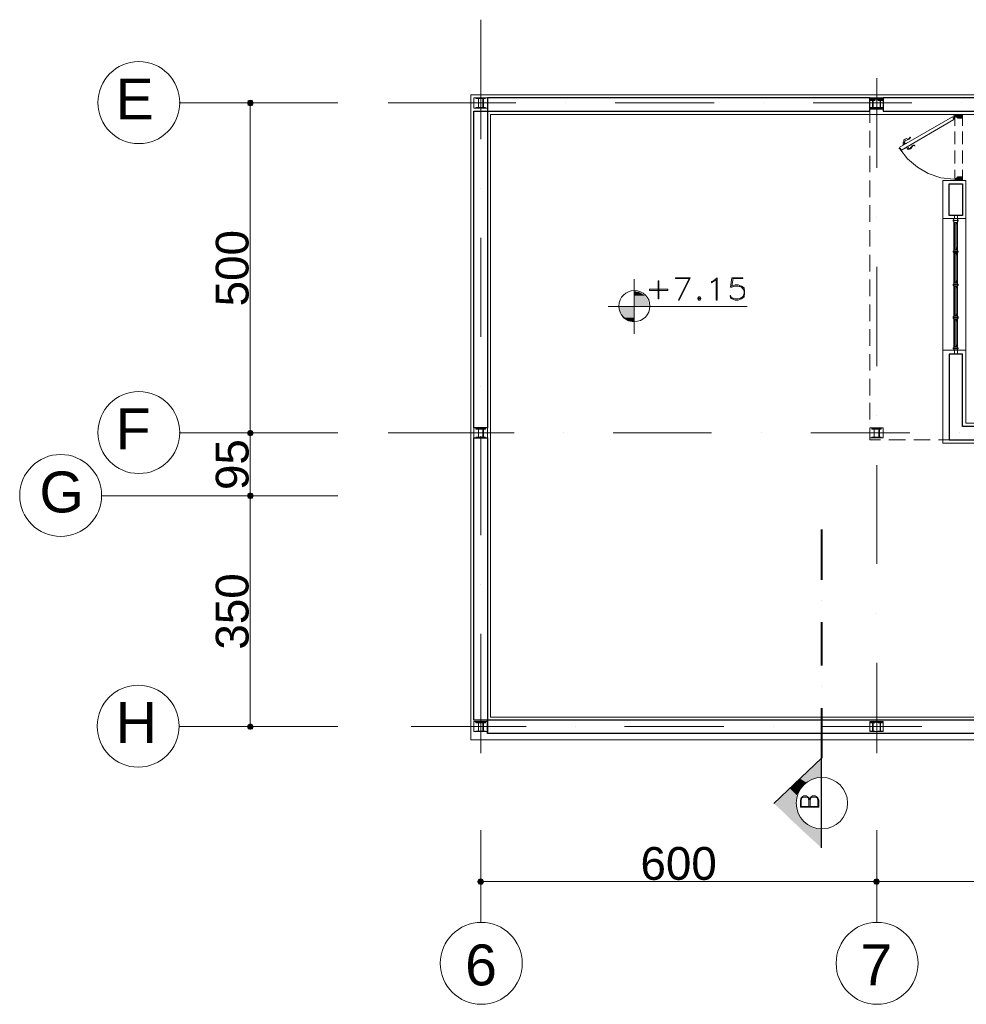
# Model space of a CAD drawing. Header units: metres. Extents: x -10 to 43.2, y -7.5 to 51.2.
# Tile 1 of 2: x -10 to 4.3, y -7.5 to 7.4. Entities that reach past the tile are written whole.
import ezdxf

# ---------------------------------------------------------------- set-up
doc = ezdxf.new("R2010")
doc.units = ezdxf.units.M
doc.header["$MEASUREMENT"] = 0
for name, color, linetype in [('PDF6_ax', 7, 'Continuous'), ('PDF6_column', 7, 'Continuous'), ('PDF6_dim', 7, 'Continuous'), ('PDF6_door', 7, 'Continuous'), ('PDF6_khatchin', 7, 'Continuous'), ('PDF6_Layer5', 7, 'Continuous'), ('PDF6_SECTION', 7, 'Continuous'), ('PDF6_Text', 7, 'Continuous'), ('PDF6_textt', 7, 'Continuous'), ('PDF6_W', 7, 'Continuous'), ('PDF6_wall', 7, 'Continuous'), ('PDF6_WIN', 7, 'Continuous')]:
    doc.layers.add(name, color=color, linetype=linetype)
doc.styles.add('PDF Arial', font='arial.ttf')

msp = doc.modelspace()

# ---------------------------------------------------------------- linework, layer by layer
at = {"layer": 'PDF6_ax', "lineweight": 9}
for points in [[(-3.046, 7.402), (-3.046, 5.591)], [(2.955, 6.516), (2.955, 5.158)], [(-5.213, 6.14), (-7.62, 6.14)], [(-4.452, 6.14), (-2.516, 6.14)], [(-1.765, 6.14), (-1.765, 6.14)], [(-1.013, 6.14), (0.489, 6.14)], [(1.24, 6.14), (1.24, 6.14)], [(1.992, 6.14), (3.484, 6.14)], [(4.236, 6.14), (4.236, 6.14)], [(-3.046, 4.849), (-3.046, 4.849)], [(2.955, 4.406), (2.955, 4.406)], [(-3.046, 4.098), (-3.046, 2.596)], [(2.955, 3.655), (2.955, 2.153)], [(-3.046, 1.844), (-3.046, 1.844)], [(2.955, 1.401), (2.955, 1.401)], [(-5.213, 1.141), (-7.62, 1.141)], [(-4.452, 1.141), (-2.545, 1.141)], [(-3.046, 1.093), (-3.046, -0.409)], [(-1.794, 1.141), (-1.794, 1.141)], [(-1.042, 1.141), (0.451, 1.141)], [(1.202, 1.141), (1.202, 1.141)], [(1.953, 1.141), (3.455, 1.141)], [(4.207, 1.141), (4.207, 1.141)], [(2.955, 0.65), (2.955, -0.843)], [(-5.213, 0.188), (-8.805, 0.188)], [(-3.046, -1.151), (-3.046, -1.151)], [(2.955, -1.594), (2.955, -1.594)], [(-3.046, -1.902), (-3.046, -3.713)], [(2.955, -2.345), (2.955, -3.713)], [(-5.213, -3.308), (-7.62, -3.308)], [(-4.105, -3.308), (-2.362, -3.308)], [(-1.611, -3.308), (-1.611, -3.308)], [(-0.869, -3.308), (0.634, -3.308)], [(1.385, -3.308), (1.385, -3.308)], [(2.136, -3.308), (3.638, -3.308)], [(-3.046, -4.878), (-3.046, -6.284)], [(2.955, -4.878), (2.955, -6.284)]]:
    msp.add_lwpolyline(points, dxfattribs=at)
for centre in [(-8.232, 6.145), (-8.232, 1.146), (-9.417, 0.193), (-8.242, -3.303), (-3.041, -6.896), (2.959, -6.896)]:
    msp.add_circle(centre, 0.621, dxfattribs=at)
at = {"layer": 'PDF6_column', "lineweight": 18}
for points in [[(-3.152, 6.217), (-2.949, 6.217), (-2.949, 6.063), (-3.152, 6.063)], [(-3.084, 6.073), (-3.123, 6.073), (-3.046, 6.073), (-3.084, 6.073), (-3.084, 6.207), (-3.046, 6.207), (-3.123, 6.207), (-3.084, 6.207)], [(-3.017, 6.073), (-3.046, 6.073), (-2.978, 6.073), (-3.007, 6.073), (-3.007, 6.207), (-2.978, 6.207), (-3.046, 6.207), (-3.017, 6.207)], [(2.849, 6.217), (3.051, 6.217), (3.051, 6.063), (2.849, 6.063)], [(2.849, 6.188), (3.051, 6.188), (3.051, 6.044), (2.849, 6.044)], [(2.849, 6.188), (3.051, 6.188), (3.051, 6.044), (2.849, 6.044)], [(2.887, 6.073), (2.858, 6.073), (2.926, 6.073), (2.897, 6.073), (2.897, 6.198), (2.926, 6.198), (2.926, 6.207), (2.858, 6.207), (2.858, 6.198), (2.887, 6.198)], [(2.887, 6.053), (2.858, 6.053), (2.858, 6.044), (2.926, 6.044), (2.926, 6.053), (2.897, 6.053), (2.897, 6.179), (2.926, 6.179), (2.926, 6.188), (2.858, 6.188), (2.858, 6.179), (2.887, 6.179)], [(2.887, 6.053), (2.858, 6.053), (2.858, 6.044), (2.926, 6.044), (2.926, 6.053), (2.897, 6.053), (2.897, 6.179), (2.926, 6.179), (2.926, 6.188), (2.858, 6.188), (2.858, 6.179), (2.887, 6.179)], [(3.003, 6.207), (2.897, 6.207), (2.897, 6.217), (3.003, 6.217)], [(3.003, 6.073), (2.974, 6.073), (3.041, 6.073), (3.012, 6.073), (3.012, 6.198), (3.041, 6.198), (3.041, 6.207), (2.974, 6.207), (2.974, 6.198), (3.003, 6.198)], [(3.003, 6.053), (2.974, 6.053), (2.974, 6.044), (3.041, 6.044), (3.041, 6.053), (3.012, 6.053), (3.012, 6.179), (3.041, 6.179), (3.041, 6.188), (2.974, 6.188), (2.974, 6.179), (3.003, 6.179)], [(3.003, 6.053), (2.974, 6.053), (2.974, 6.044), (3.041, 6.044), (3.041, 6.053), (3.012, 6.053), (3.012, 6.179), (3.041, 6.179), (3.041, 6.188), (2.974, 6.188), (2.974, 6.179), (3.003, 6.179)], [(3.003, 6.063), (2.897, 6.063), (2.897, 6.073), (3.003, 6.073)], [(-3.152, 1.218), (-2.949, 1.218), (-2.949, 1.064), (-3.152, 1.064)], [(-3.084, 1.074), (-3.123, 1.074), (-3.046, 1.074), (-3.084, 1.074), (-3.084, 1.199), (-3.046, 1.199), (-3.046, 1.209), (-3.123, 1.209), (-3.123, 1.199), (-3.084, 1.199)], [(-3.017, 1.074), (-3.046, 1.074), (-2.978, 1.074), (-3.007, 1.074), (-3.007, 1.199), (-2.978, 1.199), (-2.978, 1.209), (-3.046, 1.209), (-3.046, 1.199), (-3.017, 1.199)], [(2.849, 1.218), (3.051, 1.218), (3.051, 1.064), (2.849, 1.064)], [(2.916, 1.074), (2.878, 1.074), (2.955, 1.074), (2.916, 1.074), (2.916, 1.199), (2.955, 1.199), (2.955, 1.209), (2.878, 1.209), (2.878, 1.199), (2.916, 1.199)], [(2.984, 1.074), (2.955, 1.074), (3.022, 1.074), (2.993, 1.074), (2.993, 1.199), (3.022, 1.199), (3.022, 1.209), (2.955, 1.209), (2.955, 1.199), (2.984, 1.199)], [(3.022, 1.064), (2.878, 1.064), (2.878, 1.074), (3.022, 1.074)], [(-3.152, -3.231), (-2.949, -3.231), (-2.949, -3.385), (-3.152, -3.385)], [(-3.084, -3.376), (-3.123, -3.376), (-3.123, -3.385), (-3.046, -3.385), (-3.046, -3.376), (-3.084, -3.376), (-3.084, -3.25), (-3.046, -3.25), (-3.046, -3.241), (-3.123, -3.241), (-3.123, -3.25), (-3.084, -3.25)], [(-3.017, -3.376), (-3.046, -3.376), (-3.046, -3.385), (-2.978, -3.385), (-2.978, -3.376), (-3.007, -3.376), (-3.007, -3.25), (-2.978, -3.25), (-2.978, -3.241), (-3.046, -3.241), (-3.046, -3.25), (-3.017, -3.25)], [(2.849, -3.231), (3.051, -3.231), (3.051, -3.385), (2.849, -3.385)], [(2.887, -3.376), (2.858, -3.376), (2.858, -3.385), (2.926, -3.385), (2.926, -3.376), (2.897, -3.376), (2.897, -3.25), (2.926, -3.25), (2.926, -3.241), (2.858, -3.241), (2.858, -3.25), (2.887, -3.25)], [(3.003, -3.376), (2.974, -3.376), (2.974, -3.385), (3.041, -3.385), (3.041, -3.376), (3.012, -3.376), (3.012, -3.25), (3.041, -3.25), (3.041, -3.241), (2.974, -3.241), (2.974, -3.25), (3.003, -3.25)]]:
    msp.add_lwpolyline(points, close=True, dxfattribs=at)
for points in [[(3.003, 6.188), (2.897, 6.188), (3.003, 6.188)], [(3.003, 6.188), (2.897, 6.188), (3.003, 6.188)], [(3.003, 6.044), (2.897, 6.044), (3.003, 6.044)], [(3.003, 6.044), (2.897, 6.044), (3.003, 6.044)], [(3.022, 1.209), (2.878, 1.209), (3.022, 1.209)], [(3.003, -3.241), (2.897, -3.241), (3.003, -3.241)], [(3.003, -3.385), (2.897, -3.385), (3.003, -3.385)]]:
    msp.add_lwpolyline(points, dxfattribs=at)
at = {"layer": 'PDF6_dim', "lineweight": 20}
for points in [[(-6.176, 6.14), (-6.6, 6.14)], [(-6.542, 1.238), (-6.542, 6.044)], [(-5.819, 1.141), (-6.6, 1.141), (-5.877, 1.141)], [(-6.542, 0.294), (-6.542, 1.035)], [(-5.819, 0.188), (-6.6, 0.188), (-5.877, 0.188)], [(-6.542, -3.212), (-6.542, 0.092)], [(-5.819, -3.308), (-6.6, -3.308)], [(-3.046, -5.206), (-3.046, -5.716)], [(2.849, -5.658), (-2.949, -5.658)], [(9.302, -5.658), (3.051, -5.658)]]:
    msp.add_lwpolyline(points, dxfattribs=at)
msp.add_lwpolyline([(2.955, -5.716), (2.955, -5.157)], close=True, dxfattribs=at)
at = {"layer": 'PDF6_door', "lineweight": 18}
for points in [[(3.292, 5.466), (4.101, 5.928), (4.12, 5.89), (3.33, 5.427), (3.311, 5.456), (3.301, 5.447), (3.417, 5.292), (3.571, 5.167), (3.735, 5.071), (3.927, 5.004), (4.12, 4.984)], [(4.139, 5.938), (4.139, 5.967), (4.255, 5.967), (4.255, 5.918)], [(4.168, 5.938), (4.149, 5.938)], [(4.168, 5.918), (4.168, 5.928)], [(4.245, 5.909), (4.178, 5.909)], [(3.292, 5.447), (3.292, 5.456)], [(4.139, 4.984), (4.139, 4.965), (4.255, 4.965), (4.255, 5.013)], [(4.168, 5.013), (4.168, 4.994), (4.149, 4.994)], [(4.245, 5.023), (4.178, 5.023)]]:
    msp.add_lwpolyline(points, dxfattribs=at)
at = {"layer": 'PDF6_door', "lineweight": 0}
for points in [[(4.12, 5.947), (4.13, 5.947)], [(4.13, 5.909), (4.12, 5.918), (4.12, 5.899)], [(4.13, 5.938), (4.13, 5.938)], [(4.13, 5.938), (4.13, 5.938)], [(4.13, 5.899), (4.13, 5.899)], [(4.255, 5.947), (4.216, 5.909), (4.159, 5.967), (4.139, 5.947), (4.149, 5.938), (4.178, 5.967), (4.226, 5.909), (4.168, 5.967), (4.139, 5.938)], [(4.255, 5.909), (4.197, 5.967), (4.168, 5.938), (4.139, 5.957), (4.159, 5.938)], [(4.139, 5.928), (4.159, 5.928), (4.139, 5.928)], [(4.187, 5.967), (4.159, 5.938), (4.187, 5.967)], [(4.255, 5.918), (4.207, 5.967), (4.168, 5.928), (4.187, 5.909), (4.168, 5.918)], [(4.255, 5.957), (4.245, 5.967), (4.187, 5.909)], [(4.159, 4.994), (4.139, 4.975), (4.149, 4.965), (4.207, 5.023), (4.255, 4.975), (4.236, 4.965), (4.178, 5.023), (4.226, 4.965), (4.168, 5.013), (4.187, 5.023), (4.245, 4.965), (4.255, 4.965), (4.197, 5.023), (4.139, 4.965), (4.168, 4.994)], [(4.255, 5.013), (4.245, 5.023), (4.187, 4.965), (4.236, 5.023), (4.255, 5.004), (4.226, 5.023), (4.255, 4.994), (4.226, 4.965), (4.255, 4.984), (4.216, 5.023), (4.159, 4.965), (4.139, 4.984), (4.149, 4.994), (4.178, 4.965), (4.226, 5.023), (4.168, 4.965), (4.139, 4.994)], [(4.139, 4.965), (4.139, 4.965)], [(4.187, 4.965), (4.159, 4.994), (4.187, 4.965)], [(4.255, 5.004), (4.216, 4.965), (4.168, 5.004), (4.187, 5.023)]]:
    msp.add_lwpolyline(points, dxfattribs=at)
for points in [[(4.12, 5.938), (4.12, 5.928), (4.13, 5.928, 0.414114), (4.13, 5.921)], [(4.144, 5.938, -0.414368), (4.139, 5.943, 0.414368), (4.134, 5.947)]]:
    msp.add_lwpolyline(points, format="xyb", dxfattribs=at)
for points in [[(4.139, 5.967), (4.139, 5.957), (4.149, 5.967), (4.207, 5.909), (4.255, 5.957), (4.197, 5.909), (4.168, 5.938)], [(4.216, 5.967), (4.168, 5.918), (4.226, 5.967), (4.178, 5.909), (4.236, 5.967), (4.255, 5.947), (4.226, 5.967), (4.255, 5.938), (4.226, 5.909), (4.255, 5.928)], [(4.236, 5.909), (4.255, 5.918), (4.245, 5.909), (4.187, 5.967)], [(4.207, 4.965), (4.168, 4.994), (4.197, 4.965), (4.255, 5.013)]]:
    msp.add_lwpolyline(points, close=True, dxfattribs=at)
at = {"layer": 'PDF6_door', "lineweight": 5}
for points in [[(3.369, 5.552), (3.369, 5.543), (3.359, 5.533), (3.35, 5.543)], [(3.407, 5.524), (3.398, 5.533), (3.35, 5.514)], [(3.359, 5.533), (3.369, 5.543)], [(3.359, 5.504), (3.35, 5.504)], [(3.378, 5.456), (3.378, 5.456)], [(3.427, 5.485), (3.427, 5.475), (3.388, 5.456)], [(3.436, 5.447), (3.436, 5.447)]]:
    msp.add_lwpolyline(points, dxfattribs=at)
for points in [[(3.462, 5.606, -0.200044), (3.422, 5.581, 0.09898), (3.395, 5.572, 0.092383), (3.375, 5.555)], [(3.454, 5.612, -0.199962), (3.421, 5.59, 0.013581), (3.416, 5.59)], [(3.405, 5.46, -0.139688), (3.419, 5.444, 0.361394), (3.436, 5.438)], [(3.433, 5.447, 0.092212), (3.458, 5.456, 0.099057), (3.479, 5.475)], [(3.439, 5.434, 0.130773), (3.486, 5.466, 0.014966), (3.487, 5.469)]]:
    msp.add_lwpolyline(points, format="xyb", dxfattribs=at)
msp.add_lwpolyline([(3.427, 5.447), (3.417, 5.437)], close=True, dxfattribs=at)
at = {"layer": 'PDF6_door', "lineweight": 18}
msp.add_circle((4.125, 5.943), 0.00481, dxfattribs=at)
at = {"layer": 'PDF6_door', "lineweight": 0}
msp.add_circle((4.125, 5.943), 0.00481, dxfattribs=at)
for centre, radius, start, end in [((4.134, 5.923), 0.0144, 119.9961, 209.9993), ((4.125, 5.943), 0.00486, 300.1168, 321.187), ((4.144, 5.943), 0.0144, 179.9989, 270.0103)]:
    msp.add_arc(centre, radius, start, end, dxfattribs=at)
at = {"layer": 'PDF6_door', "lineweight": 18}
for centre, start, end in [((4.154, 5.943), 179.9849, 270.0151), ((4.173, 5.933), 359.9849, 90.0151), ((4.183, 5.923), 179.9849, 270.0151), ((4.25, 5.923), 269.9849, 0.0151), ((4.154, 4.989), 89.9849, 180.0151), ((4.173, 4.999), 269.9849, 0.0151), ((4.183, 5.018), 89.9849, 180.0151), ((4.25, 5.018), 359.9849, 90.0151)]:
    msp.add_arc(centre, 0.00481, start, end, dxfattribs=at)
at = {"layer": 'PDF6_door', "lineweight": 5}
for centre, radius, start, end in [((3.431, 5.49), 0.111, 100.7158, 130.5189), ((3.374, 5.557), 0.0144, 130.5229, 209.9963), ((3.325, 5.519), 0.0433, 0.0536, 31.8762), ((3.412, 5.567), 0.0433, 208.1294, 239.9377), ((3.46, 5.615), 0.00482, 322.6205, 142.5937), ((3.47, 5.48), 0.0433, 180.0536, 211.8762), ((3.528, 5.442), 0.0626, 97.388, 142.6154), ((3.528, 5.442), 0.053, 97.3887, 142.6129), ((3.528, 5.49), 0.00481, 277.3543, 97.3289)]:
    msp.add_arc(centre, radius, start, end, dxfattribs=at)
at = {"layer": 'PDF6_door', "transparency": 33554559}
for points in [[(4.11, 5.938), (4.12, 5.947), (4.12, 5.938)], [(4.12, 5.947), (4.12, 5.938), (4.12, 5.938)], [(4.12, 5.938), (4.12, 5.938), (4.12, 5.947)], [(4.12, 5.938), (4.12, 5.947), (4.13, 5.938)], [(4.12, 5.947), (4.12, 5.938), (4.12, 5.938)], [(4.12, 5.938), (4.12, 5.938), (4.12, 5.947)]]:
    msp.add_solid(points, dxfattribs=at)
at = {"layer": 'PDF6_khatchin', "lineweight": 18}
for points in [[(2.849, 5.841), (2.849, 6.015)], [(4.139, 5.793), (4.139, 5.967)], [(4.255, 5.793), (4.255, 5.967)], [(2.849, 5.466), (2.849, 5.716)], [(4.139, 5.514), (4.139, 5.707)], [(4.255, 5.514), (4.255, 5.707)], [(4.139, 5.225), (4.139, 5.418)], [(4.255, 5.225), (4.255, 5.418)], [(2.849, 5.09), (2.849, 5.341)], [(4.139, 4.965), (4.139, 5.129)], [(4.255, 4.965), (4.255, 5.129)], [(2.849, 4.715), (2.849, 4.965)], [(2.849, 4.339), (2.849, 4.589)], [(2.849, 3.963), (2.849, 4.214)], [(2.849, 3.588), (2.849, 3.838)], [(2.849, 3.212), (2.849, 3.463)], [(2.849, 2.836), (2.849, 3.087)], [(2.849, 2.461), (2.849, 2.711)], [(2.849, 2.085), (2.849, 2.336)], [(2.849, 1.71), (2.849, 1.96)], [(2.849, 1.344), (2.849, 1.594)], [(2.849, 1.218), (2.849, 1.035), (3.012, 1.035)], [(3.138, 1.035), (3.388, 1.035)], [(3.513, 1.035), (3.764, 1.035)], [(3.889, 1.035), (4.053, 1.035)]]:
    msp.add_lwpolyline(points, dxfattribs=at)
at = {"layer": 'PDF6_Layer5', "lineweight": 13}
for points in [[(-3.2, -3.51), (-3.2, 6.265), (9.6, 6.265), (9.6, -3.51)], [(9.253, 1.286), (9.253, 5.967), (-2.901, 5.967), (-2.901, -3.164), (9.253, -3.164), (9.253, 0.987), (3.956, 0.987), (3.956, 4.965), (4.303, 4.965), (4.303, 1.286)]]:
    msp.add_lwpolyline(points, close=True, dxfattribs=at)
for points in [[(4.303, 4.387), (3.956, 4.387)], [(4.303, 2.393), (3.956, 2.393)]]:
    msp.add_lwpolyline(points, dxfattribs=at)
at = {"layer": 'PDF6_SECTION', "lineweight": 40}
for points in [[(2.117, -0.323), (2.117, -1.083)], [(2.117, -1.401), (2.117, -1.401)], [(2.117, -1.729), (2.117, -2.384)], [(2.117, -2.701), (2.117, -2.701)], [(2.117, -3.029), (2.117, -3.79)]]:
    msp.add_lwpolyline(points, dxfattribs=at)
at = {"layer": 'PDF6_SECTION', "lineweight": 18}
for points in [[(2.117, -3.79), (1.394, -4.474)], [(1.943, -4.425), (1.924, -4.387), (1.914, -4.377), (1.886, -4.358), (1.847, -4.358), (1.818, -4.377), (1.809, -4.387), (1.799, -4.425), (1.799, -4.531), (2.078, -4.531), (2.078, -4.425), (2.059, -4.387), (2.049, -4.377), (2.02, -4.358), (1.982, -4.358), (1.953, -4.377), (1.943, -4.387), (1.924, -4.425)], [(1.924, -4.522), (1.924, -4.425), (1.914, -4.387), (1.886, -4.377), (1.847, -4.377), (1.818, -4.387), (1.809, -4.425), (1.809, -4.522), (2.059, -4.522), (2.059, -4.425), (2.049, -4.387), (2.02, -4.377), (1.982, -4.377), (1.953, -4.387), (1.943, -4.425), (1.943, -4.522)]]:
    msp.add_lwpolyline(points, dxfattribs=at)
at = {"layer": 'PDF6_SECTION', "lineweight": 30}
msp.add_lwpolyline([(2.117, -5.148), (2.117, -3.79), (1.394, -4.474)], dxfattribs=at)
at = {"layer": 'PDF6_SECTION', "lineweight": 18}
msp.add_lwpolyline([(2.122, -4.859, 1), (2.122, -4.079, 1)], format="xyb", close=True, dxfattribs=at)
at = {"layer": 'PDF6_SECTION', "transparency": 33554559}
for points in [[(2.117, -3.79), (1.857, -4.031), (2.117, -4.031)], [(1.635, -4.242), (1.799, -4.242), (1.731, -4.156)], [(1.731, -4.156), (1.886, -4.156), (1.789, -4.098)], [(1.799, -4.242), (1.731, -4.156), (1.886, -4.156)], [(1.789, -4.098), (1.992, -4.098), (1.809, -4.079)], [(1.886, -4.156), (1.789, -4.098), (1.992, -4.098)], [(1.809, -4.079), (2.117, -4.079), (1.857, -4.031)], [(1.992, -4.098), (1.809, -4.079), (2.117, -4.079)], [(2.117, -4.079), (1.857, -4.031), (2.117, -4.031)], [(1.52, -4.348), (1.741, -4.348), (1.635, -4.242)], [(1.741, -4.348), (1.635, -4.242), (1.799, -4.242)], [(1.394, -4.474), (1.722, -4.474), (1.52, -4.348)], [(1.52, -4.589), (1.741, -4.589), (1.394, -4.474)], [(1.741, -4.589), (1.394, -4.474), (1.722, -4.474)], [(1.722, -4.474), (1.52, -4.348), (1.741, -4.348)], [(1.635, -4.705), (1.799, -4.705), (1.52, -4.589)], [(1.799, -4.705), (1.52, -4.589), (1.741, -4.589)], [(1.731, -4.791), (1.886, -4.791), (1.635, -4.705)], [(1.886, -4.791), (1.635, -4.705), (1.799, -4.705)], [(1.789, -4.849), (1.992, -4.849), (1.731, -4.791)], [(1.992, -4.849), (1.731, -4.791), (1.886, -4.791)], [(1.789, -4.849), (1.809, -4.868), (2.117, -4.868)], [(1.789, -4.849), (1.992, -4.849), (2.117, -4.868)], [(1.809, -4.868), (2.117, -4.868), (2.117, -5.148)]]:
    msp.add_solid(points, dxfattribs=at)
at = {"layer": 'PDF6_textt', "lineweight": 20}
for points in [[(-0.724, 3.472), (-0.724, 2.644)], [(0.113, 3.482), (-0.098, 3.482), (-0.098, 3.491), (0.123, 3.491), (-0.041, 3.154), (-0.05, 3.154), (0.113, 3.491)], [(0.942, 3.231), (0.903, 3.183), (0.855, 3.174), (0.807, 3.174), (0.759, 3.183), (0.739, 3.222), (0.73, 3.222), (0.739, 3.183), (0.759, 3.174), (0.807, 3.154), (0.855, 3.154), (0.903, 3.174), (0.942, 3.202), (0.951, 3.251), (0.951, 3.289), (0.942, 3.337), (0.903, 3.366), (0.855, 3.385), (0.807, 3.385), (0.759, 3.366), (0.778, 3.482), (0.922, 3.482), (0.922, 3.491), (0.759, 3.491), (0.739, 3.347), (0.759, 3.347), (0.797, 3.366), (0.855, 3.366), (0.903, 3.347), (0.942, 3.299)], [(0.874, 3.366), (0.922, 3.337), (0.942, 3.289), (0.942, 3.251), (0.922, 3.202), (0.874, 3.174)], [(0.797, 3.174), (0.739, 3.202)], [(0.99, 3.058), (-1.119, 3.058)]]:
    msp.add_lwpolyline(points, dxfattribs=at)
for points in [[(-0.349, 3.174), (-0.349, 3.443), (-0.358, 3.443), (-0.358, 3.174)], [(0.537, 3.154), (0.518, 3.154), (0.518, 3.463), (0.479, 3.434), (0.451, 3.414), (0.451, 3.434), (0.479, 3.443), (0.537, 3.491)], [(-0.214, 3.299), (-0.493, 3.299), (-0.493, 3.318), (-0.214, 3.318)], [(0.258, 3.202), (0.239, 3.183), (0.239, 3.174), (0.258, 3.154), (0.277, 3.154), (0.287, 3.174), (0.287, 3.183), (0.277, 3.202)], [(0.258, 3.183), (0.258, 3.174), (0.277, 3.174), (0.277, 3.183)]]:
    msp.add_lwpolyline(points, close=True, dxfattribs=at)
msp.add_circle((-0.72, 3.063), 0.236, dxfattribs=at)
at = {"layer": 'PDF6_textt', "transparency": 33554559}
for points in [[(-0.724, 3.289), (-0.724, 3.27), (-0.638, 3.27)], [(-0.724, 3.222), (-0.561, 3.222), (-0.724, 3.27)], [(-0.561, 3.222), (-0.724, 3.27), (-0.638, 3.27)], [(-0.724, 3.145), (-0.513, 3.145), (-0.724, 3.222)], [(-0.513, 3.145), (-0.724, 3.222), (-0.561, 3.222)], [(-0.724, 3.058), (-0.493, 3.058), (-0.724, 3.145)], [(-0.493, 3.058), (-0.724, 3.145), (-0.513, 3.145)], [(-0.946, 2.962), (-0.724, 2.962), (-0.965, 3.058)], [(-0.724, 2.962), (-0.965, 3.058), (-0.724, 3.058)], [(-0.898, 2.885), (-0.724, 2.885), (-0.946, 2.962)], [(-0.724, 2.885), (-0.946, 2.962), (-0.724, 2.962)], [(-0.898, 2.885), (-0.821, 2.836), (-0.724, 2.836)], [(-0.898, 2.885), (-0.724, 2.885), (-0.724, 2.836)], [(-0.821, 2.836), (-0.724, 2.836), (-0.724, 2.817)]]:
    msp.add_solid(points, dxfattribs=at)
at = {"layer": 'PDF6_W', "lineweight": 9}
for points in [[(-6.542, 6.092), (-6.542, 6.044)], [(-6.542, 1.19), (-6.542, 1.238)], [(-6.542, 1.093), (-6.542, 1.035)], [(-6.542, 0.236), (-6.542, 0.294)], [(-6.542, 0.14), (-6.542, 0.092)], [(-6.542, -3.26), (-6.542, -3.212)], [(-2.997, -5.658), (-2.949, -5.658)], [(2.897, -5.658), (2.849, -5.658)], [(3.003, -5.658), (3.051, -5.658)]]:
    msp.add_lwpolyline(points, dxfattribs=at)
at = {"layer": 'PDF6_W', "transparency": 33554559}
for points in [[(-6.58, 6.179), (-6.542, 6.14), (-6.59, 6.14)], [(-6.542, 6.14), (-6.59, 6.14), (-6.58, 6.101)], [(-6.542, 6.188), (-6.58, 6.179), (-6.542, 6.14)], [(-6.58, 6.101), (-6.542, 6.092), (-6.542, 6.14)], [(-6.503, 6.179), (-6.542, 6.14), (-6.542, 6.188)], [(-6.494, 6.14), (-6.503, 6.179), (-6.542, 6.14)], [(-6.542, 6.092), (-6.542, 6.14), (-6.503, 6.101)], [(-6.542, 6.14), (-6.503, 6.101), (-6.494, 6.14)], [(-6.542, 1.141), (-6.58, 1.17), (-6.59, 1.141)], [(-6.58, 1.17), (-6.542, 1.141), (-6.59, 1.141)], [(-6.59, 1.141), (-6.58, 1.103), (-6.542, 1.141)], [(-6.542, 1.141), (-6.59, 1.141), (-6.58, 1.103)], [(-6.542, 1.19), (-6.542, 1.141), (-6.58, 1.17)], [(-6.542, 1.19), (-6.58, 1.17), (-6.542, 1.141)], [(-6.58, 1.103), (-6.542, 1.141), (-6.542, 1.093)], [(-6.58, 1.103), (-6.542, 1.093), (-6.542, 1.141)], [(-6.503, 1.17), (-6.542, 1.19), (-6.542, 1.141)], [(-6.503, 1.17), (-6.542, 1.141), (-6.542, 1.19)], [(-6.542, 1.141), (-6.494, 1.141), (-6.503, 1.17)], [(-6.494, 1.141), (-6.503, 1.17), (-6.542, 1.141)], [(-6.542, 1.093), (-6.503, 1.103), (-6.542, 1.141)], [(-6.503, 1.103), (-6.542, 1.141), (-6.494, 1.141)], [(-6.542, 1.093), (-6.542, 1.141), (-6.503, 1.103)], [(-6.542, 1.141), (-6.503, 1.103), (-6.494, 1.141)], [(-6.58, 0.226), (-6.542, 0.188), (-6.59, 0.188)], [(-6.542, 0.188), (-6.58, 0.226), (-6.59, 0.188)], [(-6.542, 0.188), (-6.59, 0.188), (-6.58, 0.149)], [(-6.59, 0.188), (-6.58, 0.149), (-6.542, 0.188)], [(-6.542, 0.236), (-6.58, 0.226), (-6.542, 0.188)], [(-6.542, 0.236), (-6.542, 0.188), (-6.58, 0.226)], [(-6.58, 0.149), (-6.542, 0.14), (-6.542, 0.188)], [(-6.58, 0.149), (-6.542, 0.188), (-6.542, 0.14)], [(-6.503, 0.226), (-6.542, 0.188), (-6.542, 0.236)], [(-6.503, 0.226), (-6.542, 0.236), (-6.542, 0.188)], [(-6.494, 0.188), (-6.503, 0.226), (-6.542, 0.188)], [(-6.542, 0.188), (-6.494, 0.188), (-6.503, 0.226)], [(-6.542, 0.14), (-6.542, 0.188), (-6.503, 0.149)], [(-6.542, 0.188), (-6.503, 0.149), (-6.494, 0.188)], [(-6.542, 0.14), (-6.503, 0.149), (-6.542, 0.188)], [(-6.503, 0.149), (-6.542, 0.188), (-6.494, 0.188)], [(-6.542, -3.308), (-6.58, -3.279), (-6.59, -3.308)], [(-6.542, -3.26), (-6.542, -3.308), (-6.58, -3.279)], [(-6.503, -3.279), (-6.542, -3.26), (-6.542, -3.308)], [(-6.542, -3.308), (-6.494, -3.308), (-6.503, -3.279)], [(-6.59, -3.308), (-6.58, -3.347), (-6.542, -3.308)], [(-6.58, -3.347), (-6.542, -3.308), (-6.542, -3.356)], [(-6.542, -3.356), (-6.503, -3.347), (-6.542, -3.308)], [(-6.503, -3.347), (-6.542, -3.308), (-6.494, -3.308)], [(-3.084, -5.62), (-3.046, -5.658), (-3.103, -5.658)], [(-3.103, -5.658), (-3.084, -5.697), (-3.046, -5.658)], [(-3.046, -5.61), (-3.084, -5.62), (-3.046, -5.658)], [(-3.084, -5.697), (-3.046, -5.658), (-3.046, -5.706)], [(-3.046, -5.658), (-3.017, -5.62), (-3.046, -5.61)], [(-2.997, -5.658), (-3.046, -5.658), (-3.017, -5.62)], [(-3.046, -5.658), (-3.046, -5.706), (-3.017, -5.697)], [(-3.017, -5.697), (-2.997, -5.658), (-3.046, -5.658)], [(2.916, -5.62), (2.955, -5.658), (2.897, -5.658)], [(2.916, -5.62), (2.897, -5.658), (2.955, -5.658)], [(2.897, -5.658), (2.916, -5.697), (2.955, -5.658)], [(2.897, -5.658), (2.955, -5.658), (2.916, -5.697)], [(2.955, -5.61), (2.916, -5.62), (2.955, -5.658)], [(2.955, -5.658), (2.955, -5.61), (2.916, -5.62)], [(2.916, -5.697), (2.955, -5.658), (2.955, -5.706)], [(2.955, -5.658), (2.916, -5.697), (2.955, -5.706)], [(2.955, -5.658), (2.984, -5.62), (2.955, -5.61)], [(2.984, -5.62), (2.955, -5.658), (2.955, -5.61)], [(3.003, -5.658), (2.955, -5.658), (2.984, -5.62)], [(3.003, -5.658), (2.984, -5.62), (2.955, -5.658)], [(2.955, -5.658), (2.955, -5.706), (2.984, -5.697)], [(2.984, -5.697), (3.003, -5.658), (2.955, -5.658)], [(2.955, -5.706), (2.984, -5.697), (2.955, -5.658)], [(2.984, -5.697), (2.955, -5.658), (3.003, -5.658)]]:
    msp.add_solid(points, dxfattribs=at)
at = {"layer": 'PDF6_wall', "lineweight": 30}
for points in [[(-3.152, 1.218), (-3.152, 4.464), (-3.152, 6.015), (2.849, 6.015), (2.849, 6.217), (-2.949, 6.217), (-2.949, 4.464), (-2.949, 1.218)], [(4.053, 4.435), (4.053, 4.917), (4.255, 4.917), (4.255, 4.435)]]:
    msp.add_lwpolyline(points, close=True, dxfattribs=at)
for points in [[(9.302, 1.267), (9.302, 6.217), (3.051, 6.217), (3.051, 6.015), (9.504, 6.015), (9.504, 1.238), (4.255, 1.238), (4.255, 2.336), (4.053, 2.336), (4.053, 1.035), (9.504, 1.035), (9.504, -3.212), (-3.152, -3.212), (-3.152, 1.064), (-2.949, 1.064), (-2.949, -3.414)], [(9.302, 4.743), (9.302, -3.414), (-2.949, -3.414), (-2.949, -3.212)]]:
    msp.add_lwpolyline(points, dxfattribs=at)
at = {"layer": 'PDF6_WIN', "lineweight": 18}
for points in [[(4.11, 4.349), (4.12, 4.349), (4.12, 4.368), (4.11, 4.368)], [(4.178, 4.358), (4.178, 4.329), (4.12, 4.329), (4.12, 4.358), (4.12, 4.387), (4.178, 4.387), (4.178, 4.358), (4.12, 4.358)], [(4.12, 4.387), (4.178, 4.387), (4.178, 4.358), (4.12, 4.358)], [(4.12, 4.329), (4.178, 4.329), (4.178, 4.358), (4.12, 4.358)], [(4.12, 4.329), (4.12, 4.31), (4.139, 4.31), (4.139, 4.329)], [(4.139, 4.31), (4.12, 4.31), (4.12, 4.329), (4.139, 4.329)], [(4.178, 4.435), (4.178, 4.387), (4.13, 4.387), (4.13, 4.435)], [(4.13, 4.435), (4.13, 4.387), (4.178, 4.387), (4.178, 4.435)], [(4.159, 4.31), (4.178, 4.31), (4.178, 4.329), (4.159, 4.329)], [(4.178, 4.329), (4.178, 4.31), (4.168, 4.31), (4.168, 4.329)], [(4.178, 4.349), (4.187, 4.349), (4.187, 4.368), (4.178, 4.368), (4.178, 4.358)], [(4.11, 3.877), (4.12, 3.877), (4.12, 3.896), (4.11, 3.896)], [(4.139, 3.944), (4.12, 3.944), (4.12, 3.915), (4.139, 3.915)], [(4.12, 3.934), (4.139, 3.934), (4.139, 3.925), (4.12, 3.925)], [(4.12, 3.896), (4.12, 3.915), (4.178, 3.915), (4.178, 3.896)], [(4.178, 3.886), (4.12, 3.886), (4.12, 3.867), (4.178, 3.867)], [(4.159, 3.944), (4.178, 3.944), (4.178, 3.915), (4.159, 3.915)], [(4.178, 3.934), (4.168, 3.934), (4.168, 3.925), (4.178, 3.925)], [(4.178, 3.877), (4.187, 3.877), (4.187, 3.896), (4.178, 3.896)], [(4.12, 3.857), (4.12, 3.838), (4.139, 3.838), (4.139, 3.857)], [(4.139, 3.838), (4.12, 3.838), (4.12, 3.857), (4.139, 3.857)], [(4.159, 3.838), (4.178, 3.838), (4.178, 3.857), (4.159, 3.857)], [(4.178, 3.857), (4.178, 3.838), (4.168, 3.838), (4.168, 3.857)], [(4.139, 3.443), (4.12, 3.443), (4.12, 3.424), (4.139, 3.424)], [(4.12, 3.434), (4.139, 3.434), (4.139, 3.424), (4.12, 3.424)], [(4.159, 3.443), (4.178, 3.443), (4.178, 3.424), (4.159, 3.424)], [(4.178, 3.434), (4.168, 3.434), (4.168, 3.424), (4.178, 3.424)], [(4.11, 3.376), (4.12, 3.376), (4.12, 3.395), (4.11, 3.395)], [(4.12, 3.395), (4.12, 3.414), (4.178, 3.414), (4.178, 3.395)], [(4.178, 3.385), (4.12, 3.385), (4.12, 3.366), (4.178, 3.366)], [(4.12, 3.357), (4.12, 3.337), (4.139, 3.337), (4.139, 3.357)], [(4.139, 3.337), (4.12, 3.337), (4.12, 3.357), (4.139, 3.357)], [(4.159, 3.337), (4.178, 3.337), (4.178, 3.357), (4.159, 3.357)], [(4.178, 3.357), (4.178, 3.337), (4.168, 3.337), (4.168, 3.357)], [(4.178, 3.376), (4.187, 3.376), (4.187, 3.395), (4.178, 3.395)], [(4.11, 2.875), (4.12, 2.875), (4.12, 2.904), (4.11, 2.904)], [(4.139, 2.942), (4.12, 2.942), (4.12, 2.923), (4.139, 2.923)], [(4.12, 2.933), (4.139, 2.933), (4.139, 2.923), (4.12, 2.923)], [(4.12, 2.923), (4.12, 2.885), (4.178, 2.885), (4.178, 2.856), (4.12, 2.856), (4.12, 2.885), (4.178, 2.885), (4.178, 2.923)], [(4.12, 2.894), (4.12, 2.914), (4.178, 2.914), (4.178, 2.894)], [(4.178, 2.885), (4.12, 2.885), (4.12, 2.865), (4.178, 2.865)], [(4.12, 2.856), (4.12, 2.846), (4.139, 2.846), (4.139, 2.856)], [(4.139, 2.836), (4.12, 2.836), (4.12, 2.856), (4.139, 2.856)], [(4.159, 2.942), (4.178, 2.942), (4.178, 2.923), (4.159, 2.923)], [(4.159, 2.836), (4.178, 2.836), (4.178, 2.856), (4.159, 2.856)], [(4.178, 2.933), (4.168, 2.933), (4.168, 2.923), (4.178, 2.923)], [(4.178, 2.856), (4.178, 2.846), (4.168, 2.846), (4.168, 2.856)], [(4.178, 2.875), (4.187, 2.875), (4.187, 2.904), (4.178, 2.904)], [(4.11, 2.432), (4.12, 2.432), (4.12, 2.413), (4.11, 2.413)], [(4.12, 2.471), (4.139, 2.471), (4.139, 2.451), (4.12, 2.451)], [(4.139, 2.471), (4.139, 2.451), (4.12, 2.451), (4.178, 2.451), (4.178, 2.422), (4.12, 2.422), (4.12, 2.451), (4.12, 2.471)], [(4.12, 2.422), (4.12, 2.442), (4.178, 2.442), (4.178, 2.422)], [(4.12, 2.393), (4.178, 2.393), (4.178, 2.422), (4.12, 2.422)], [(4.178, 2.413), (4.12, 2.413), (4.12, 2.393), (4.178, 2.393)], [(4.13, 2.393), (4.13, 2.336), (4.178, 2.336), (4.178, 2.393)], [(4.178, 2.393), (4.178, 2.336), (4.13, 2.336), (4.13, 2.393)], [(4.159, 2.471), (4.178, 2.471), (4.178, 2.451), (4.159, 2.451)], [(4.178, 2.471), (4.168, 2.471), (4.168, 2.451), (4.178, 2.451)], [(4.178, 2.432), (4.187, 2.432), (4.187, 2.413), (4.178, 2.413)]]:
    msp.add_lwpolyline(points, close=True, dxfattribs=at)
for points in [[(4.12, 4.31), (4.12, 2.942)], [(4.139, 4.31), (4.139, 3.915)], [(4.159, 4.31), (4.159, 3.915)], [(4.178, 4.31), (4.178, 3.395)], [(4.178, 3.857), (4.12, 3.857), (4.12, 3.886), (4.178, 3.886), (4.12, 3.886), (4.12, 3.915), (4.178, 3.915)], [(4.139, 3.857), (4.139, 3.424)], [(4.159, 3.857), (4.159, 3.424)], [(4.178, 3.357), (4.12, 3.357), (4.12, 3.385), (4.178, 3.385), (4.12, 3.385), (4.12, 3.424), (4.178, 3.424)], [(4.139, 3.357), (4.139, 2.942)], [(4.159, 3.357), (4.159, 2.942)], [(4.178, 3.376), (4.178, 2.942)], [(4.12, 2.836), (4.12, 2.471)], [(4.139, 2.836), (4.139, 2.471)], [(4.159, 2.836), (4.159, 2.471)], [(4.178, 2.836), (4.178, 2.471)]]:
    msp.add_lwpolyline(points, dxfattribs=at)

# ---------------------------------------------------------------- texts
at = {"layer": 'PDF6_Text', "attachment_point": 7, "style": 'PDF Arial'}
for s, insert, char_height in [('E', (-8.584, 5.89), 0.62), ('F', (-8.584, 0.891), 0.62), ('G', (-9.739, -0.073), 0.62), ('H', (-8.584, -3.559), 0.62), ('600', (-0.628, -5.638), 0.4964), ('6', (-3.286, -7.239), 0.62), ('7', (2.704, -7.228), 0.62)]:
    msp.add_mtext(s, dxfattribs=dict(at, insert=insert, char_height=char_height))
at = {"layer": 'PDF6_Text', "char_height": 0.4964, "attachment_point": 7, "rotation": 90, "style": 'PDF Arial'}
for s, insert in [('500', (-6.562, 3.058)), ('95', (-6.562, 0.275)), ('350', (-6.562, -2.143))]:
    msp.add_mtext(s, dxfattribs=dict(at, insert=insert))

doc.saveas('drawing.dxf')
